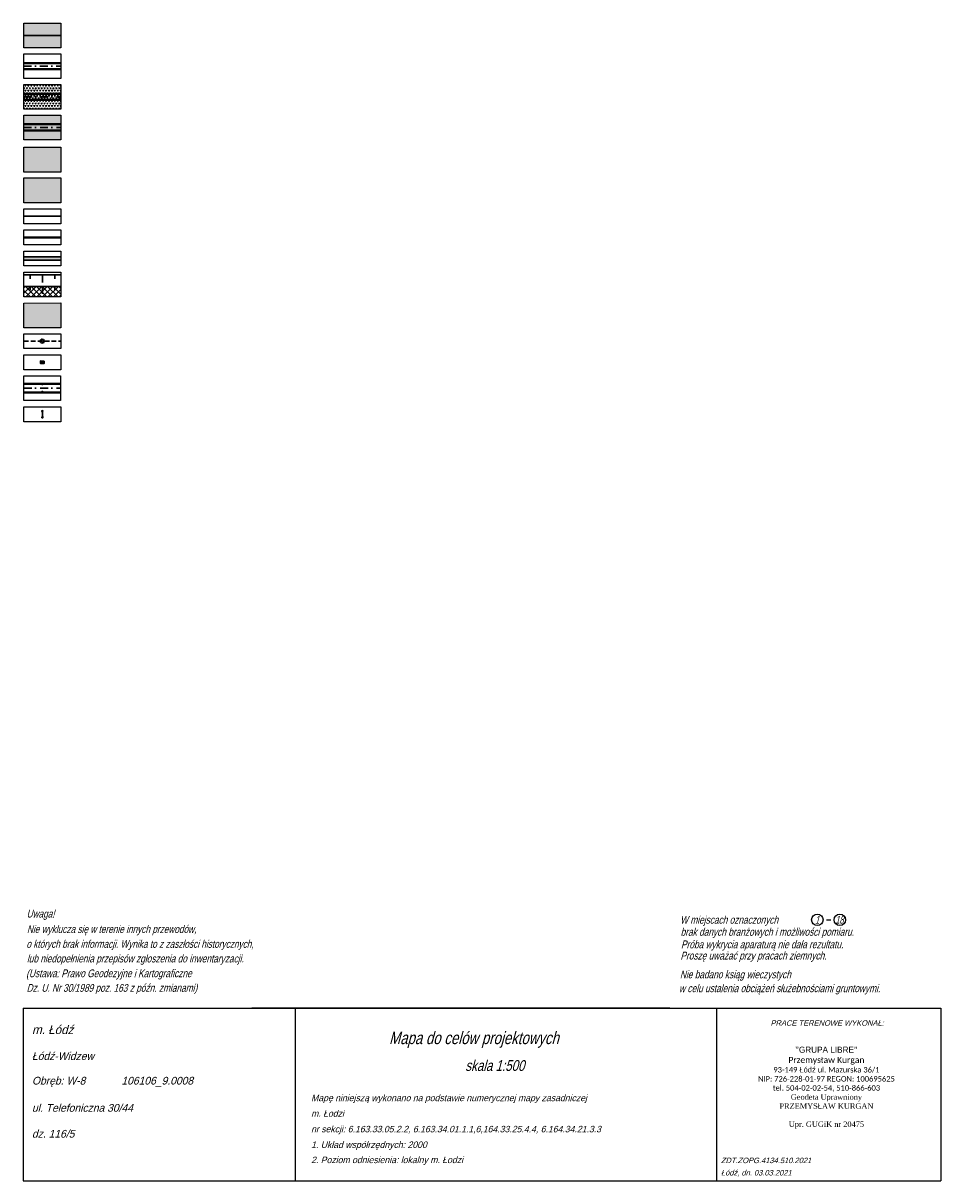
# Model space of a CAD drawing. Header units: metres. Extents: x 6603615 to 6604581, y 5739741 to 5740610.
# Tile 21 of 22: x 6604433 to 6604581, y 5739765 to 5739952. Entities that reach past the tile are written whole.
import ezdxf

# ---------------------------------------------------------------- set-up
doc = ezdxf.new("R2010")
doc.units = ezdxf.units.M
doc.linetypes.add('DASHDOT', pattern=[25.4, 12.7, -6.35, 0, -6.35])
doc.linetypes.add('HIDDEN', pattern=[0.375, 0.25, -0.125])
for name, color, linetype, lineweight in [('_działki', 3, 'Continuous', 40), ('HECZ_GEOKRATA', 128, 'Continuous', 20), ('HECZ_ZIELEŃ_ZABUDOWA', 73, 'Continuous', 5), ('KRESK_TOR_KLAS_ZABRUK', 31, 'Continuous', 5), ('M_WPUSTY', 190, 'Continuous', 30), ('OBRZEŻE_BET_8X40', 236, 'Continuous', 30), ('ODW_DRENAZ', 5, 'HIDDEN', 30), ('ODW_SKRZYNKI', 5, 'Continuous', 13), ('OSIE_TORU', 10, 'DASHDOT', 30), ('PROJ. KORYTKO MULDOWE SZER 50 CM', 150, 'Continuous', 30), ('SKARPY', 96, 'Continuous', 30), ('szyny 60R2', 14, 'Continuous', 40), ('T_POŁ_ELEKTR', 1, 'Continuous', 30), ('Tabelka', 7, 'Continuous', 25)]:
    doc.layers.add(name, color=color, linetype=linetype, lineweight=lineweight)
doc.layers.add('_mapa_szara', color=252, linetype='Continuous')
doc.layers.add('HECZ_PŁYTY_BET_50X50', color=7, linetype='Continuous', lineweight=5, true_color=0xfaf9b8)
doc.layers.add('HECZ_ZIELEN', color=7, linetype='Continuous', lineweight=0, true_color=0xd6ffd6)
doc.layers.add('KRESK_TOR_KLAS_PODKŁAD', color=38, linetype='Continuous', lineweight=15, transparency=0.55)
doc.styles.add('GEO-INFO', font='GEO-INFO.SHX', dxfattribs={"width": 0.8, "oblique": 15.000035})
doc.styles.add('GEOS_025', font='geos_025.shx', dxfattribs={"oblique": 14.89689, "height": 2.5})
doc.styles.add('GEOS_050', font='GEOS_050', dxfattribs={"oblique": 15, "height": 2.5})
doc.styles.get("Standard").update_dxf_attribs({"font": 'simplex.shx'})

# ---------------------------------------------------------------- blocks, each defined once
blk = doc.blocks.new('WPUST')
at = {"layer": 'M_WPUSTY'}
h = blk.add_hatch(color=256, dxfattribs=at)
h.dxf.hatch_style = 1
h.paths.add_polyline_path([(0.54, 0.48), (-0.06, 0.4), (0, 0), (0.59, 0.08)])
blk.add_lwpolyline([(0.54, 0.48), (-0.06, 0.4), (0, 0), (0.59, 0.08), (0.54, 0.48)], close=True, dxfattribs=at)
blk = doc.blocks.new('skrzynka-odw-szyny')
blk.add_lwpolyline([(0.07, 0.21), (0.07, 0), (-0.08, 0), (-0.08, 0.21)], close=True)
at = {"linetype": 'HIDDEN', "ltscale": 0.2}
blk.add_circle((0, 0.07), 0.054, dxfattribs=at)

msp = doc.modelspace()

# ---------------------------------------------------------------- hatches: boundary and pattern name
at = {"layer": 'HECZ_GEOKRATA', "linetype": 'ByBlock'}
h = msp.add_hatch(dxfattribs=at)
h.set_pattern_fill('ANSI37', color=256, scale=0.2)
h.set_pattern_definition([(45, (-1e-08, -10.0423), (-0.449012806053, 0.449012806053), []), (135, (-1e-08, -10.0423), (-0.449012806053, -0.449012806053), [])])
h.paths.add_polyline_path([(6604433.043, 5739909.21), (6604439.043, 5739909.21), (6604439.043, 5739907.527), (6604433.04, 5739907.527)])
at = {"layer": 'HECZ_PŁYTY_BET_50X50'}
h = msp.add_hatch(color=256, dxfattribs=at)
h.dxf.hatch_style = 1
h.paths.add_polyline_path([(6604433.04, 5739931.714), (6604433.04, 5739927.714), (6604439.043, 5739927.714), (6604439.043, 5739931.714)])
at = {"layer": 'HECZ_ZIELEN'}
h = msp.add_hatch(color=256, dxfattribs=at)
h.dxf.hatch_style = 1
h.paths.add_polyline_path([(6604433.042, 5739906.531), (6604439.042, 5739906.536), (6604439.046, 5739902.536), (6604433.046, 5739902.531)])
at = {"layer": 'HECZ_ZIELEŃ_ZABUDOWA'}
h = msp.add_hatch(color=256, dxfattribs=at)
h.dxf.hatch_style = 1
h.paths.add_polyline_path([(6604433.04, 5739926.759), (6604433.04, 5739922.759), (6604439.043, 5739922.759), (6604439.043, 5739926.759)])
at = {"layer": 'KRESK_TOR_KLAS_PODKŁAD'}
h = msp.add_hatch(dxfattribs=at)
h.set_pattern_fill('TRIANG', color=256, scale=0.05)
h.set_pattern_definition([(60, (4e-09, -4.95528), (-0.238124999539, 0.412444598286), [0.238125, -0.238125]), (120, (4e-09, -4.95528), (-0.476249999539, 2.66e-10), [0.238125, -0.238125]), (0, (-0.11906, -4.74906), (0.238125, 0.41244459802), [0.238125, -0.238125])])
h.paths.add_polyline_path([(6604439.043, 5739937.893), (6604439.043, 5739941.893), (6604433.04, 5739941.893), (6604433.04, 5739937.893)])
at = {"layer": 'KRESK_TOR_KLAS_ZABRUK', "transparency": 33554508}
h = msp.add_hatch(color=254, dxfattribs=at)
h.dxf.hatch_style = 1
h.paths.add_polyline_path([(6604433.04, 5739951.803), (6604433.04, 5739947.803), (6604439.043, 5739947.803), (6604439.043, 5739951.803)])
at = {"layer": 'KRESK_TOR_KLAS_ZABRUK'}
h = msp.add_hatch(color=256, dxfattribs=at)
h.dxf.hatch_style = 1
h.paths.add_polyline_path([(6604433.04, 5739936.937), (6604433.04, 5739932.937), (6604439.043, 5739932.937), (6604439.043, 5739936.937)])
at = {"layer": 'PROJ. KORYTKO MULDOWE SZER 50 CM'}
h = msp.add_hatch(color=256, dxfattribs=at)
h.dxf.hatch_style = 1
h.paths.add_polyline_path([(6604439.043, 5739913.983), (6604433.04, 5739913.983), (6604433.04, 5739913.483), (6604439.043, 5739913.483)])

# ---------------------------------------------------------------- linework, layer by layer
at = {"layer": '_działki', "ltscale": 0.1}
msp.add_line((6604433.043, 5739917.144), (6604439.043, 5739917.144), dxfattribs=at)
at = {"layer": '_mapa_szara'}
for p, q in [((6604432.93, 5739792.453, 0.04), (6604432.93, 5739764.51, 0.04)), ((6604432.93, 5739792.453, 0.04), (6604581.477, 5739792.453, 0.04)), ((6604476.968, 5739792.453), (6604476.968, 5739764.51, 0.04)), ((6604545.165, 5739792.453), (6604545.165, 5739764.51, 0.04)), ((6604581.477, 5739792.453, 0.04), (6604581.477, 5739764.51, 0.04)), ((6604432.93, 5739764.51, 0.04), (6604581.477, 5739764.51, 0.04))]:
    msp.add_line(p, q, dxfattribs=at)
at = {"layer": '_mapa_szara', "elevation": 0.04}
for points in [[(6604562.943, 5739806.742), (6604563.665, 5739806.742)], [(6604537.616, 5739792.453), (6604469.948, 5739792.453)]]:
    msp.add_lwpolyline(points, dxfattribs=at)
at = {"layer": '_mapa_szara'}
for centre in [(6604561.48, 5739806.742, 0.04), (6604565.128, 5739806.742, 0.04)]:
    msp.add_circle(centre, 0.928, dxfattribs=at)
at = {"layer": 'OBRZEŻE_BET_8X40', "color": 252}
msp.add_line((6604433.019, 5739949.801), (6604439.019, 5739949.801), dxfattribs=at)
at = {"layer": 'OBRZEŻE_BET_8X40'}
msp.add_line((6604433.04, 5739920.553), (6604439.04, 5739920.558), dxfattribs=at)
at = {"layer": 'ODW_DRENAZ', "ltscale": 3}
msp.add_line((6604433.046, 5739900.354, 0), (6604439.046, 5739900.354, 0), dxfattribs=at)
at = {"layer": 'ODW_DRENAZ', "ltscale": 0.1}
msp.add_circle((6604436.046, 5739900.354, 0), 0.34, dxfattribs=at)
at = {"layer": 'ODW_DRENAZ', "ltscale": 0.5}
msp.add_circle((6604436.043, 5739900.354, 0), 0.212, dxfattribs=at)
at = {"layer": 'OSIE_TORU', "ltscale": 0.1}
for p, q in [((6604433.019, 5739944.846), (6604439.019, 5739944.846)), ((6604433.041, 5739939.891), (6604439.041, 5739939.896)), ((6604433.04, 5739934.937), (6604439.04, 5739934.942)), ((6604433.05, 5739892.757, 0), (6604438.99, 5739892.757, 0))]:
    msp.add_line(p, q, dxfattribs=at)
at = {"layer": 'PROJ. KORYTKO MULDOWE SZER 50 CM'}
for points in [[(6604439.043, 5739913.983), (6604433.04, 5739913.983)], [(6604439.043, 5739913.483), (6604433.04, 5739913.483)]]:
    msp.add_lwpolyline(points, dxfattribs=at)
at = {"layer": 'SKARPY'}
for p, q in [((6604433.043, 5739911.064), (6604439.043, 5739911.064)), ((6604433.043, 5739909.21), (6604439.043, 5739909.21))]:
    msp.add_line(p, q, dxfattribs=at)
for points in [[(6604434.043, 5739910.464), (6604434.043, 5739911.064)], [(6604436.043, 5739909.864), (6604436.043, 5739911.064)], [(6604438.043, 5739910.464), (6604438.043, 5739911.064)], [(6604434.043, 5739908.61), (6604434.043, 5739909.21)], [(6604436.043, 5739908.01), (6604436.043, 5739909.21)], [(6604438.043, 5739908.61), (6604438.043, 5739909.21)]]:
    msp.add_lwpolyline(points, dxfattribs=at)
at = {"layer": 'szyny 60R2', "ltscale": 3}
for p, q in [((6604433.019, 5739945.346), (6604439.019, 5739945.346)), ((6604433.019, 5739944.346), (6604439.019, 5739944.346)), ((6604433.041, 5739940.391), (6604439.041, 5739940.391)), ((6604433.041, 5739939.391), (6604439.041, 5739939.391)), ((6604433.04, 5739935.437), (6604439.04, 5739935.438)), ((6604433.04, 5739934.437), (6604439.04, 5739934.438)), ((6604433.05, 5739893.474, 0), (6604438.99, 5739893.474, 0)), ((6604433.05, 5739892.039, 0), (6604438.99, 5739892.039, 0))]:
    msp.add_line(p, q, dxfattribs=at)
at = {"layer": 'T_POŁ_ELEKTR'}
msp.add_line((6604436.05, 5739889.029, 0), (6604436.05, 5739888.029, 0), dxfattribs=at)
for centre in [(6604436.05, 5739889.029, 0), (6604436.05, 5739888.029, 0)]:
    msp.add_circle(centre, 0.1, dxfattribs=at)
at = {"layer": 'Tabelka'}
for points in [[(6604433.04, 5739951.803), (6604439.043, 5739951.803), (6604439.043, 5739947.803), (6604433.04, 5739947.803)], [(6604433.04, 5739946.848), (6604439.043, 5739946.848), (6604439.043, 5739942.848), (6604433.04, 5739942.848)], [(6604433.04, 5739941.893), (6604439.043, 5739941.893), (6604439.043, 5739937.893), (6604433.04, 5739937.893)], [(6604433.04, 5739936.937), (6604439.043, 5739936.937), (6604439.043, 5739932.937), (6604433.04, 5739932.937)], [(6604433.04, 5739931.714), (6604439.043, 5739931.714), (6604439.043, 5739927.714), (6604433.04, 5739927.714)], [(6604433.04, 5739926.759), (6604439.043, 5739926.759), (6604439.043, 5739922.759), (6604433.04, 5739922.759)], [(6604433.04, 5739921.761), (6604439.043, 5739921.761), (6604439.043, 5739919.348), (6604433.04, 5739919.348)], [(6604433.04, 5739918.35), (6604439.043, 5739918.35), (6604439.043, 5739915.937), (6604433.04, 5739915.937)], [(6604433.04, 5739914.94), (6604439.043, 5739914.94), (6604439.043, 5739912.527), (6604433.04, 5739912.527)], [(6604433.04, 5739911.527), (6604439.043, 5739911.527), (6604439.043, 5739907.527), (6604433.04, 5739907.527)]]:
    msp.add_lwpolyline(points, close=True, dxfattribs=at)
at = {"layer": 'Tabelka', "ltscale": 5, "extrusion": (-1.36526e-07, 7.79883e-06, 1), "elevation": 43.863, "flags": 128}
msp.add_lwpolyline([(6604433.042, 5739906.526), (6604439.042, 5739906.531), (6604439.046, 5739902.531), (6604433.046, 5739902.526)], close=True, dxfattribs=at)
at = {"layer": 'Tabelka', "elevation": 0}
for points in [[(6604433.046, 5739901.561), (6604439.049, 5739901.561), (6604439.049, 5739899.148), (6604433.046, 5739899.148)], [(6604433.048, 5739898.15), (6604439.051, 5739898.15), (6604439.051, 5739895.737), (6604433.048, 5739895.737)], [(6604433.05, 5739889.732), (6604439.054, 5739889.732), (6604439.054, 5739887.319), (6604433.05, 5739887.319)]]:
    msp.add_lwpolyline(points, close=True, dxfattribs=at)
at = {"layer": 'Tabelka', "ltscale": 5, "elevation": 0, "flags": 128}
msp.add_lwpolyline([(6604433.05, 5739894.737), (6604438.99, 5739894.737), (6604438.99, 5739890.777), (6604433.05, 5739890.777)], close=True, dxfattribs=at)

# ---------------------------------------------------------------- block references
at = {"layer": 'M_WPUSTY', "rotation": 351.911965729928}
msp.add_blockref('WPUST', (6604435.732, 5739896.742, 0), dxfattribs=at)
at = {"layer": 'ODW_SKRZYNKI', "xscale": -1, "rotation": 359.9999999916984}
msp.add_blockref('skrzynka-odw-szyny', (6604436.02, 5739893.264, 0), dxfattribs=at)
at = {"layer": 'ODW_SKRZYNKI', "rotation": 179.9999999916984}
msp.add_blockref('skrzynka-odw-szyny', (6604436.02, 5739892.249, 0), dxfattribs=at)

# ---------------------------------------------------------------- texts
at = {"layer": '_mapa_szara'}
for s, height, rotation, style, oblique, width, p in [('Uwaga!', 1.25, 359.99997, 'GEO-INFO', 15.00004, 0.8, (6604433.489, 5739807.109, 0.04)), ('W miejscach oznaczonych ', 1.2586, 359.99999, 'GEO-INFO', 15.00004, 0.8, (6604539.276, 5739806.11, 0.04)), ('1', 1.25, 359.99999, 'GEOS_050', 15, 0.6, (6604561.114, 5739806.113, 0.04)), ('18', 1.25, 359.99999, 'GEOS_050', 15, 0.6, (6604564.4, 5739806.134, 0.04)), ('Nie wyklucza się w terenie innych przewodów,', 1.25, 359.99997, 'GEO-INFO', 15.00004, 0.8, (6604433.545, 5739804.609, 0.04)), ('brak danych branżowych i możliwości pomiaru.', 1.2586, 359.99999, 'GEO-INFO', 15.00004, 0.8, (6604539.352, 5739804.16, 0.04)), ('o których brak informacji. Wynika to z zaszłości historycznych,', 1.25, 359.99997, 'GEO-INFO', 15.00004, 0.8, (6604433.454, 5739802.211, 0.04)), ('Próba wykrycia aparaturą nie dała rezultatu.', 1.2586, 359.99999, 'GEO-INFO', 15.00004, 0.8, (6604539.419, 5739802.136, 0.04)), ('lub niedopełnienia przepisów zgłoszenia do inwentaryzacji.', 1.25858, 359.99997, 'GEO-INFO', 15.00004, 0.8, (6604433.539, 5739799.843, 0.04)), ('Proszę uważać przy pracach ziemnych.', 1.2586, 359.99999, 'GEO-INFO', 15.00004, 0.8, (6604539.33, 5739800.318, 0.04)), ('(Ustawa: Prawo Geodezyjne i Kartograficzne', 1.25858, 359.99997, 'GEO-INFO', 15.00004, 0.8, (6604433.425, 5739797.456, 0.04)), ('Nie badano ksiąg wieczystych', 1.2586, 359.99997, 'GEO-INFO', 15.00004, 0.8, (6604539.244, 5739797.277, 0.04)), ('Dz. U. Nr 30/1989 poz. 163 z późn. zmianami)', 1.25858, 359.99997, 'GEO-INFO', 15.00004, 0.8, (6604433.493, 5739795.097, 0.04)), ('w celu ustalenia obciążeń służebnościami gruntowymi.', 1.2586, 359.99997, 'GEO-INFO', 15.00004, 0.8, (6604539.107, 5739795.035, 0.04))]:
    msp.add_text(s, height=height, rotation=rotation, dxfattribs=dict(at, style=style, oblique=oblique, width=width)).set_placement(p)
for s, height, style, oblique, p in [('m. Łódź', 1.4108, 'GEOS_025', 14.8969, (6604434.361, 5739788.262, 0.04)), ('PRACE TERENOWE WYKONAŁ:', 0.88178, 'GEOS_050', 15, (6604553.911, 5739789.604, 89.24)), ('Łódź-Widzew', 1.25, 'GEOS_050', 15, (6604434.361, 5739784.072, 0.04)), ('Obręb: W-8', 1.25, 'GEOS_050', 15, (6604434.361, 5739780.088, 0.04)), ('106106_9.0008', 1.25, 'GEOS_050', 15, (6604448.834, 5739780.088, 0.04)), ('Mapę niniejszą wykonano na podstawie numerycznej mapy zasadniczej ', 1.05, 'GEOS_050', 15, (6604479.546, 5739777.401, 89.2)), ('ul. Telefoniczna 30/44', 1.25, 'GEOS_050', 15, (6604434.361, 5739775.691, 0.04)), ('m. Łodzi', 1.05, 'GEOS_050', 15, (6604479.546, 5739774.879, 89.2)), ('dz. 116/5', 1.25, 'GEOS_050', 15, (6604434.361, 5739771.501, 0.04)), ('nr sekcji: 6.163.33.05.2.2, 6.163.34.01.1.1,6,164.33.25.4.4, 6.164.34.21.3.3', 1.05, 'GEOS_050', 15, (6604479.546, 5739772.356, 89.2)), ('1. Układ współrzędnych: 2000', 1.05, 'GEOS_050', 15, (6604479.546, 5739769.833, 89.2)), ('2. Poziom odniesienia: lokalny m. Łodzi', 1.05, 'GEOS_050', 15, (6604479.546, 5739767.376, 89.2)), ('ZDT.ZOPG.4134.510.2021', 0.88178, 'GEOS_050', 15, (6604545.887, 5739767.376, 89.24)), ('Łódź, dn. 03.03.2021', 0.88178, 'GEOS_050', 15, (6604545.89, 5739765.377, 89.24))]:
    msp.add_text(s, height=height, dxfattribs=dict(at, style=style, oblique=oblique)).set_placement(p)
at = {"layer": '_mapa_szara', "style": 'GEO-INFO', "oblique": 15.00004, "width": 0.8}
for s, height, p in [('Mapa do celów projektowych', 2, (6604492.165, 5739786.627, 0.04)), ('skala 1:500', 1.75, (6604504.5, 5739782.292, 0.04))]:
    msp.add_text(s, height=height, dxfattribs=at).set_placement(p)
at = {"layer": '_mapa_szara', "insert": (6604562.955, 5739786.22, 98.156), "char_height": 0.99, "width": 25.3, "attachment_point": 2}
msp.add_mtext('{\\fTimes New Roman|b0|i0|c238|p18;"\\fBahamas|b0|i0|c0|p34;GRUPA LIBRE\\fTimes New Roman|b0|i0|c238|p18;"\\P\\fCalibri|b0|i0|c238|p34;Przemys}ł{\\fCalibri|b0|i0|c238|p34;aw Kurgan\\P\\H0.8889x;93-149 \\fArial|b0|i0|c238|p34;Łódź\\fCalibri|b0|i0|c238|p34; ul. Mazurska 36/1 \\PNIP: 726-228-01-97 REGON: 100695625\\Ptel. 504-02-02-54, 510-866-603 \\P\\fTimes New Roman|b0|i0|c238|p18;Geodeta Uprawniony\\PPRZEMYS\\fArial|b0|i0|c238|p34;Ł\\fTimes New Roman|b0|i0|c238|p18;AW KURGAN\\P\\PUpr. GUGiK nr 20475}', dxfattribs=at)

doc.saveas('drawing.dxf')
